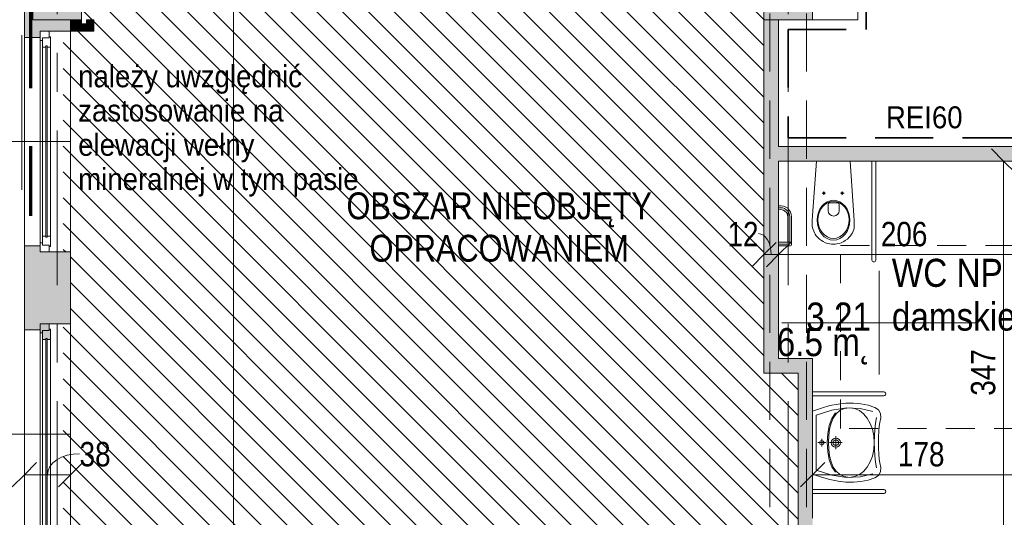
# Model space of a CAD drawing. Header units: centimetres. Extents: x -1737 to 22393, y -8842 to 3838.
# Tile 95 of 174: x -1243 to -435, y 1900 to 2308. Entities that reach past the tile are written whole.
import ezdxf

# ---------------------------------------------------------------- set-up
doc = ezdxf.new("R2010")
doc.units = ezdxf.units.CM
for name, pattern in [('Długa kreska', [142.875, 95.25, -47.625]), ('Hidden', [71.4375, 47.625, -23.8125]), ('Oś', [222.25, 127, -31.75, 31.75, -31.75]), ('Ponad', [39.688, 23.813, -15.875]), ('Ukryte', [71.438, 47.625, -23.813])]:
    doc.linetypes.add(name, pattern=pattern)
for name, color, linetype, lineweight in [('A-ANNO-DIMS', 211, 'Continuous', 13), ('A-ANNO-DIMS-100', 211, 'Continuous', 13), ('A-AREA-IDEN', 2, 'Continuous', 13), ('A-DETL', 90, 'Continuous', 9), ('A-DETL-GENF', 92, 'Continuous', 9), ('A-DETL-HDLN', 90, 'Ukryte', 9), ('A-FLOR-OVHD', 1, 'Ponad', 9), ('A-GLAZ', 151, 'Continuous', 13), ('A-GLAZ-IDEN', 152, 'Continuous', 13), ('A-WALL', 113, 'Continuous', 13), ('A-WALL-PATT', 111, 'Continuous', 13), ('G-ANNO-TEXT', 231, 'Continuous', 13), ('P-SANR-FIXT', 6, 'Continuous', 9), ('S-COLS', 52, 'Continuous', 13), ('S-GRID', 1, 'Continuous', 13)]:
    doc.layers.add(name, color=color, linetype=linetype, lineweight=lineweight)
doc.styles.add('Arial', font='arial.ttf', dxfattribs={"width": 0.9, "height": 18})
doc.styles.add('Arial Narrow_2', font='ARIALN.TTF', dxfattribs={"height": 20})
doc.styles.add('Arial Narrow_6', font='ARIALN.TTF', dxfattribs={"height": 22})
doc.styles.add('Arial_11', font='arial.ttf', dxfattribs={"height": 0.2})
doc.styles.add('Arial_7', font='arial.ttf', dxfattribs={"width": 0.85, "height": 23})
doc.dimstyles.new('Diagonal_1_100__0__wewnętrzne', dxfattribs={"dimscale": 30.48, "dimtxt": 20.468619, "dimasz": 0.656168, "dimexe": 0.164042, "dimexo": 0.0625, "dimgap": 0.032808, "dimtad": 1, "dimdec": 0, "dimdsep": 46, "dimtxsty": 'Arial Narrow_2', "dimblk1": 'OBLIQUE', "dimblk2": 'OBLIQUE', "dimsah": 1, "dimcen": 0.09, "dimazin": 0, "dimtfac": 1, "dimtdec": 4, "dimtix": 1, "dimtmove": 0, "dimatfit": 3, "dimfxl": 0, "dimtvp": 1, "dimtolj": 1, "dimtzin": 0, "dimarcsym": 0})
doc.dimstyles.new('Diagonal_1_100__0__wewnętrzne_1', dxfattribs={"dimscale": 30.48, "dimtxt": 20.468619, "dimasz": 0.656168, "dimexe": 0.164042, "dimexo": 0.0625, "dimgap": 0.032808, "dimtad": 1, "dimdec": 0, "dimdsep": 46, "dimtxsty": 'Arial Narrow_2', "dimblk1": 'OBLIQUE', "dimblk2": 'OBLIQUE', "dimsah": 1, "dimcen": 0.09, "dimazin": 0, "dimtfac": 1, "dimtdec": 4, "dimtix": 1, "dimtmove": 1, "dimatfit": 3, "dimfxl": 0, "dimtvp": 1, "dimtolj": 1, "dimtzin": 0, "dimarcsym": 0})

# ---------------------------------------------------------------- blocks, each defined once
blk = doc.blocks.new('Pawilon A_rvt-1-3_piętro I __3_90 m_ - stan projektowany')
at = {"layer": 'S-GRID', "linetype": 'Oś'}
blk.add_line((-1241.62, 2168.65), (-1241.62, 3739.04), dxfattribs=at)
blk = doc.blocks.new('M_Concrete-Square-Column - 400 x 400mm-1512407-3_piętro I __3_90 m_ - stan projektowany')
at = {"layer": 'S-COLS', "lineweight": 9}
blk.add_hatch(color=253, dxfattribs=at).paths.add_polyline_path([(20, -20), (20, 20), (-20, 20), (-20, -20), (11, -20)], flags=0)
for p, q in [((20, 20), (-20, 20)), ((-20, 20), (-20, -20)), ((20, -20), (20, 20)), ((-20, -20), (20, -20))]:
    blk.add_line(p, q, dxfattribs=at)
blk = doc.blocks.new('Okno - automatyczna etykieta - 181x181 _nietypowy podział_-2208597-3_piętro I __3_90 m_ - stan projektowany')
at = {"layer": 'A-GLAZ', "lineweight": 9}
h = blk.add_hatch(color=253, dxfattribs=at)
h.paths.add_polyline_path([(-90.5, -1.5), (-85, -1.5), (-85, 4), (-83, 4), (-83, 6), (-90.5, 6), (-90.5, 0.77)], flags=0)
h.paths.add_polyline_path([(83, 6), (83, 4), (85, 4), (85, -1.5), (90.5, -1.5), (90.5, 6), (85, 6)], flags=0)
h = blk.add_hatch(color=253, dxfattribs=at)
h.paths.add_polyline_path([(-86, -1.77), (-86, -2.5), (-77.5, -2.5), (-77.5, 0.25), (-78.5, 0.25), (-78.5, 1.25), (-77.5, 1.25), (-77.5, 4), (-85, 4), (-85, -1.5), (-86, -1.5)], flags=0)
h.paths.add_polyline_path([(77.5, 0.25), (77.5, -2.5), (86, -2.5), (86, -1.5), (85, -1.5), (85, 4), (77.5, 4), (77.5, 1.25), (78.5, 1.25), (78.5, 0.25)], flags=0)
blk.add_hatch(color=253, dxfattribs=at).paths.add_polyline_path([(-78.5, 1.25), (-78.5, 0.25), (78.5, 0.25), (78.5, 1.25), (-52.06, 1.25)], flags=0)
for p, q in [((-83, 6), (-90.5, 6)), ((-90.5, 6), (-90.5, -1.5)), ((-90.5, 6), (90.5, 6)), ((-77.5, 4), (-85, 4)), ((-85, 4), (-85, -1.5)), ((-85, -1.5), (-85, 4)), ((-85, 4), (-83, 4)), ((-83, 4), (-83, 6)), ((83, 6), (-83, 6)), ((78.5, 1.25), (-78.5, 1.25)), ((-78.5, 1.25), (-78.5, 0.25)), ((-78.5, 0.25), (-78.5, 1.25)), ((-78.5, 1.25), (-77.5, 1.25)), ((-78.5, 0.25), (78.5, 0.25)), ((-77.5, 0.25), (-78.5, 0.25)), ((-77.5, 1.25), (-77.5, 4)), ((77.5, 4), (-77.5, 4)), ((-77.5, -2.5), (-77.5, 0.25)), ((85, 4), (77.5, 4)), ((77.5, 4), (77.5, 1.25)), ((77.5, 1.25), (78.5, 1.25)), ((77.5, 0.25), (77.5, -2.5)), ((78.5, 0.25), (77.5, 0.25)), ((78.5, 0.25), (78.5, 1.25)), ((78.5, 1.25), (78.5, 0.25)), ((90.5, 6), (83, 6)), ((83, 6), (83, 4)), ((83, 4), (85, 4)), ((85, -1.5), (85, 4)), ((85, 4), (85, -1.5)), ((90.5, -1.5), (90.5, 6)), ((-90.5, -1.5), (-85, -1.5)), ((-85, -1.5), (-86, -1.5)), ((-86, -1.5), (-86, -2.5)), ((-86, -2.5), (-77.5, -2.5)), ((77.5, -2.5), (-77.5, -2.5)), ((77.5, -2.5), (86, -2.5)), ((86, -1.5), (85, -1.5)), ((85, -1.5), (90.5, -1.5)), ((86, -2.5), (86, -1.5))]:
    blk.add_line(p, q, dxfattribs=at)
blk = doc.blocks.new('Okno - automatyczna etykieta - 181x181 PPOŻ-2606967-3_piętro I __3_90 m_ - stan projektowany')
at = {"layer": 'A-GLAZ'}
for p, q in [((-83, 6), (-90.5, 6)), ((-90.5, 6), (-90.5, -1.5)), ((-90.5, 6), (90.5, 6)), ((-77.5, 4), (-85, 4)), ((-85, 4), (-85, -1.5)), ((-85, -1.5), (-85, 4)), ((-85, 4), (-83, 4)), ((-83, 4), (-83, 6)), ((83, 6), (-83, 6)), ((78.5, 1.25), (-78.5, 1.25)), ((-78.5, 1.25), (-78.5, 0.25)), ((-78.5, 0.25), (-78.5, 1.25)), ((-78.5, 1.25), (-77.5, 1.25)), ((-78.5, 0.25), (78.5, 0.25)), ((-77.5, 0.25), (-78.5, 0.25)), ((-77.5, 1.25), (-77.5, 4)), ((77.5, 4), (-77.5, 4)), ((-77.5, -2.5), (-77.5, 0.25)), ((85, 4), (77.5, 4)), ((77.5, 4), (77.5, 1.25)), ((77.5, 1.25), (78.5, 1.25)), ((77.5, 0.25), (77.5, -2.5)), ((78.5, 0.25), (77.5, 0.25)), ((78.5, 0.25), (78.5, 1.25)), ((78.5, 1.25), (78.5, 0.25)), ((90.5, 6), (83, 6)), ((83, 6), (83, 4)), ((83, 4), (85, 4)), ((85, -1.5), (85, 4)), ((85, 4), (85, -1.5)), ((90.5, -1.5), (90.5, 6)), ((-90.5, -1.5), (-85, -1.5)), ((-85, -1.5), (-86, -1.5)), ((-86, -1.5), (-86, -2.5)), ((-86, -2.5), (-77.5, -2.5)), ((77.5, -2.5), (-77.5, -2.5)), ((77.5, -2.5), (86, -2.5)), ((86, -1.5), (85, -1.5)), ((85, -1.5), (90.5, -1.5)), ((86, -2.5), (86, -1.5))]:
    blk.add_line(p, q, dxfattribs=at)
blk = doc.blocks.new('miska ustępowa dla N_35_5x54 wisząca koło narożna - Type 1-2238845-3_piętro I __3_90 m_ - stan projektowany')
at = {"layer": 'P-SANR-FIXT'}
for p, q in [((-1.4, -6), (-4.56, -50.56)), ((29.22, -50.56), (26.4, -6)), ((44.09, -87.2), (44.09, -6)), ((47.21, -87.2), (47.21, -6)), ((3.32, -32.31), (6.14, -32.31)), ((4.69, -30.9), (4.69, -33.7)), ((18.43, -32.31), (21.25, -32.31)), ((19.8, -30.9), (19.8, -33.7)), ((16.4, -40.33), (9.09, -40.33)), ((8.17, -41.6), (8.17, -46.72)), ((17.32, -46.72), (17.32, -41.6)), ((-24.94, -51.63), (-24.94, -72.5)), ((-23.38, -51.63), (-23.38, -74.06)), ((-21.82, -51.63), (-21.82, -74.06)), ((-4.56, -50.56), (-4.88, -54.89)), ((-4.88, -54.89), (-4.82, -59.32)), ((29.58, -54.89), (29.22, -50.56)), ((29.53, -59.32), (29.58, -54.89)), ((-4.82, -59.32), (-4.57, -60.68)), ((-4.57, -60.68), (-4.19, -62.09)), ((-4.19, -62.09), (-3.69, -63.46)), ((-3.69, -63.46), (-3.07, -64.78)), ((28.07, -64.78), (28.69, -63.46)), ((28.69, -63.46), (29.19, -62.09)), ((29.19, -62.09), (29.57, -60.68)), ((29.57, -60.68), (29.53, -59.32)), ((-32.54, -72.5), (-23.38, -72.5)), ((-3.07, -64.78), (-2.34, -66.05)), ((-2.34, -66.05), (-1.51, -67.26)), ((-1.51, -67.26), (-0.58, -68.39)), ((-0.58, -68.39), (1.02, -69.96)), ((1.02, -69.96), (2.75, -71.27)), ((2.75, -71.27), (4.01, -72.03)), ((4.01, -72.03), (6.13, -73.05)), ((18.87, -73.05), (20.99, -72.03)), ((20.99, -72.03), (22.25, -71.27)), ((22.25, -71.27), (23.98, -69.96)), ((23.98, -69.96), (25.58, -68.39)), ((25.58, -68.39), (26.51, -67.26)), ((26.51, -67.26), (27.34, -66.05)), ((27.34, -66.05), (28.07, -64.78)), ((-23.38, -74.06), (-32.54, -74.06)), ((-23.38, -75.62), (-32.54, -75.62)), ((6.13, -73.05), (7.56, -73.51)), ((7.56, -73.51), (9.56, -73.98)), ((9.56, -73.98), (11.02, -74.17)), ((11.02, -74.17), (12.5, -74.25)), ((12.5, -74.25), (13.98, -74.17)), ((13.98, -74.17), (15.44, -73.98)), ((15.44, -73.98), (17.44, -73.51)), ((17.44, -73.51), (18.87, -73.05))]:
    blk.add_line(p, q, dxfattribs=at)
for centre in [(4.69, -32.31), (19.8, -32.31)]:
    blk.add_circle(centre, 0.825, dxfattribs=at)
for centre, radius, start, end in [((9.34, -41.48), 1.17, 102.23395, 185.88986), ((16.15, -41.48), 1.17, 354.11014, 77.76605), ((-30.79, -51.63), 8.97, 0, 99.99957), ((-30.79, -51.63), 7.41, 0, 102.13274), ((-30.79, -51.63), 5.85, 0, 105.43824), ((12.74, -46.5), 4.58, 182.80221, 357.19779), ((-23.38, -74.06), 1.56, 0, 90), ((-23.38, -74.06), 1.56, 270, 0), ((45.65, -87.2), 1.56, 180, 360)]:
    blk.add_arc(centre, radius, start, end, dxfattribs=at)
for centre, major_axis, ratio in [((12.55, -54.51), (0, 16.33), 0.823529), ((12.55, -54.26), (0, 15.16), 0.845174)]:
    blk.add_ellipse(centre, major_axis=major_axis, ratio=ratio, dxfattribs=at)
blk = doc.blocks.new('umywalka dla N_65x56 koło - Type 1-1264895-3_piętro I __3_90 m_ - stan projektowany')
at = {"layer": 'P-SANR-FIXT'}
for p, q in [((-29.1, 64.4), (-29.1, 6)), ((-25.9, 64.4), (-25.9, 6)), ((-16.38, 57.12), (-18.22, 51.51)), ((-14.43, 59.97), (-16.38, 57.12)), ((-11.49, 61.58), (-14.43, 59.97)), ((-7.9, 62.01), (-11.49, 61.58)), ((-8.14, 58.51), (-3.44, 57.63)), ((-3.96, 61.28), (-7.9, 62.01)), ((-1.14, 60.72), (-3.96, 61.28)), ((-3.44, 57.63), (1.64, 57.08)), ((3.08, 60.29), (-1.14, 60.72)), ((1.64, 57.08), (6.99, 56.74)), ((7.9, 60.04), (3.08, 60.29)), ((6.99, 56.74), (12.48, 56.52)), ((12.5, 60.01), (7.9, 60.04)), ((12.48, 56.52), (17.98, 56.74)), ((17.1, 60.04), (12.5, 60.01)), ((21.92, 60.29), (17.1, 60.04)), ((17.98, 56.74), (23.33, 57.08)), ((26.14, 60.72), (21.92, 60.29)), ((23.33, 57.08), (28.41, 57.63)), ((28.96, 61.28), (26.14, 60.72)), ((28.41, 57.63), (33.11, 58.51)), ((32.9, 62.01), (28.96, 61.28)), ((36.49, 61.58), (32.9, 62.01)), ((39.43, 59.97), (36.49, 61.58)), ((41.38, 57.12), (39.43, 59.97)), ((43.22, 51.51), (41.38, 57.12)), ((50.9, 64.4), (50.9, 6)), ((54.1, 6), (54.1, 64.4)), ((-18.22, 51.51), (-19.42, 45.69)), ((-13.17, 55.28), (-15.64, 44.98)), ((-7.59, 50.79), (-11.11, 47.81)), ((-3.33, 53.22), (-7.59, 50.79)), ((1.52, 55.04), (-3.33, 53.22)), ((6.84, 56.17), (1.52, 55.04)), ((12.52, 56.56), (6.84, 56.17)), ((18.18, 56.17), (12.52, 56.56)), ((23.49, 55.04), (18.18, 56.17)), ((28.31, 53.22), (23.49, 55.04)), ((32.54, 50.79), (28.31, 53.22)), ((36.03, 47.81), (32.54, 50.79)), ((40.64, 44.98), (38.17, 55.28)), ((44.42, 45.69), (43.22, 51.51)), ((-19.42, 45.69), (-19.97, 39.64)), ((-15.49, 40.42), (-16.08, 36.14)), ((-15.64, 44.98), (-15.95, 33.74)), ((-13.79, 44.33), (-15.49, 40.42)), ((-11.11, 47.81), (-13.79, 44.33)), ((38.68, 44.33), (36.03, 47.81)), ((40.36, 40.42), (38.68, 44.33)), ((40.95, 36.14), (40.36, 40.42)), ((40.95, 33.74), (40.64, 44.98)), ((44.97, 39.64), (44.42, 45.69)), ((-19.97, 39.64), (-19.89, 33.38)), ((-19.89, 33.38), (-19.18, 26.89)), ((-16.08, 36.14), (-15.49, 31.83)), ((-15.95, 33.74), (-14.09, 21.65)), ((39.09, 21.65), (40.95, 33.74)), ((40.36, 31.83), (40.95, 36.14)), ((44.18, 26.89), (44.89, 33.38)), ((44.89, 33.38), (44.97, 39.64)), ((-19.18, 26.89), (-17.85, 20.17)), ((-15.49, 31.83), (-13.8, 28.22)), ((-13.8, 28.22), (-11.14, 25.26)), ((-7.38, 21.71), (-11.89, 24.74)), ((-11.14, 25.26), (-7.63, 22.92)), ((7.16, 25.01), (17.84, 25.01)), ((8.75, 25.01), (9.04, 26.47)), ((9.04, 23.56), (8.75, 25.01)), ((9.04, 26.47), (9.85, 27.66)), ((9.85, 27.66), (11.04, 28.47)), ((10.2, 25.01), (10.38, 25.91)), ((10.38, 24.12), (10.2, 25.01)), ((10.38, 25.91), (10.87, 26.64)), ((10.87, 26.64), (11.61, 27.13)), ((11.04, 28.47), (12.5, 28.76)), ((11.61, 27.13), (12.5, 27.31)), ((12.5, 30.26), (12.5, 19.76)), ((12.5, 28.76), (13.96, 28.47)), ((12.5, 27.31), (13.39, 27.13)), ((13.39, 27.13), (14.13, 26.64)), ((13.96, 28.47), (15.15, 27.66)), ((14.13, 26.64), (14.62, 25.91)), ((14.62, 25.91), (14.8, 25.01)), ((14.8, 25.01), (14.62, 24.12)), ((15.15, 27.66), (15.96, 26.47)), ((15.96, 26.47), (16.25, 25.01)), ((16.25, 25.01), (15.96, 23.56)), ((36.76, 24.74), (32.25, 21.71)), ((32.5, 22.92), (36.01, 25.26)), ((36.01, 25.26), (38.67, 28.22)), ((38.67, 28.22), (40.36, 31.83)), ((42.85, 20.17), (44.18, 26.89)), ((-17.85, 20.17), (-15.89, 13.2)), ((-14.09, 21.65), (-10.01, 8.8)), ((-7.63, 22.92), (-3.39, 21.17)), ((-1.64, 19.63), (-7.38, 21.71)), ((-3.39, 21.17), (1.45, 19.96)), ((5.06, 18.42), (-1.64, 19.63)), ((1.45, 19.96), (6.76, 19.26)), ((12.43, 18.04), (5.06, 18.42)), ((6.76, 19.26), (12.43, 19.04)), ((9.85, 22.36), (9.04, 23.56)), ((11.04, 21.56), (9.85, 22.36)), ((10.87, 23.39), (10.38, 24.12)), ((11.61, 22.89), (10.87, 23.39)), ((12.5, 21.26), (11.04, 21.56)), ((12.5, 22.71), (11.61, 22.89)), ((12.43, 19.04), (18.1, 19.26)), ((19.81, 18.42), (12.43, 18.04)), ((13.39, 22.89), (12.5, 22.71)), ((13.96, 21.56), (12.5, 21.26)), ((12.5, 16.73), (12.5, 10.22)), ((14.13, 23.39), (13.39, 22.89)), ((15.15, 22.36), (13.96, 21.56)), ((14.62, 24.12), (14.13, 23.39)), ((15.96, 23.56), (15.15, 22.36)), ((18.1, 19.26), (23.42, 19.96)), ((26.51, 19.63), (19.81, 18.42)), ((23.42, 19.96), (28.26, 21.17)), ((32.25, 21.71), (26.51, 19.63)), ((28.26, 21.17), (32.5, 22.92)), ((35.01, 8.8), (39.09, 21.65)), ((40.89, 13.2), (42.85, 20.17)), ((-15.89, 13.2), (-13.31, 6)), ((-10.01, 8.8), (12.5, 8.8)), ((15.75, 13.48), (9.25, 13.48)), ((10.75, 13.48), (10.89, 14.16)), ((10.89, 12.8), (10.75, 13.48)), ((10.89, 14.16), (11.26, 14.71)), ((11.26, 12.24), (10.89, 12.8)), ((11.26, 14.71), (11.82, 15.09)), ((11.82, 11.86), (11.26, 12.24)), ((11.82, 15.09), (12.5, 15.23)), ((12.5, 11.72), (11.82, 11.86)), ((12.5, 15.23), (13.18, 15.09)), ((13.18, 11.86), (12.5, 11.72)), ((12.5, 8.8), (35.01, 8.8)), ((13.18, 15.09), (13.74, 14.71)), ((13.74, 12.24), (13.18, 11.86)), ((13.74, 14.71), (14.11, 14.16)), ((14.11, 12.8), (13.74, 12.24)), ((14.11, 14.16), (14.25, 13.48)), ((14.25, 13.48), (14.11, 12.8)), ((38.31, 6), (40.89, 13.2))]:
    blk.add_line(p, q, dxfattribs=at)
for centre in [(-27.5, 64.4), (52.5, 64.4)]:
    blk.add_arc(centre, 1.6, 360, 180, dxfattribs=at)
blk = doc.blocks.new('DIMBLOCK136-3_piętro I __3_90 m_ - stan projektowany')
at = {"layer": 'A-ANNO-DIMS-100', "transparency": 16777216}
for p, q in [((-1239.62, 1935.05), (-1229.62, 1945.05)), ((-1239.62, 1940.05), (-1239.62, 1930.05)), ((-1239.62, 1935.05), (-1239.62, 1940.05)), ((-1201.62, 1935.05), (-1191.62, 1945.05)), ((-1201.62, 1940.05), (-1201.62, 1930.05)), ((-1201.62, 1935.05), (-1201.62, 1940.05)), ((-1239.62, 1935.05), (-1249.62, 1925.05)), ((-1239.62, 1935.05), (-1201.62, 1935.05)), ((-1201.62, 1935.05), (-1211.62, 1925.05))]:
    blk.add_line(p, q, dxfattribs=at)
blk.add_ellipse((-1194.3, 1935.05), major_axis=(-26.33, 0), ratio=0.655053, start_param=4.712389, end_param=6.283185, dxfattribs=at)
at = {"layer": 'A-ANNO-DIMS-100', "color": 0, "transparency": 16777216, "insert": (-1194.3, 1961.89), "char_height": 20, "width": 30.4105, "attachment_point": 1, "line_spacing_factor": 0.974696, "style": 'Arial Narrow_2'}
blk.add_mtext('38', dxfattribs=at)
blk = doc.blocks.new('_Oblique')
at = {"color": 0, "linetype": 'ByBlock', "lineweight": -2}
blk.add_line((-0.5, -0.5), (0.5, 0.5), dxfattribs=at)
blk = doc.blocks.new('DIMBLOCK170-3_piętro I __3_90 m_ - stan projektowany')
at = {"layer": 'A-ANNO-DIMS-100', "transparency": 16777216}
for p, q in [((-1067.89, 2822.33), (-1077.89, 2832.33)), ((-1072.89, 2822.33), (-1062.89, 2822.33)), ((-1067.89, 2822.33), (-1072.89, 2822.33)), ((-1067.89, 1858.33), (-1067.89, 2822.33)), ((-1067.89, 2822.33), (-1057.89, 2812.33)), ((-1067.89, 1858.33), (-1077.89, 1868.33)), ((-1072.89, 1858.33), (-1062.89, 1858.33)), ((-1067.89, 1858.33), (-1072.89, 1858.33)), ((-1067.89, 1858.33), (-1057.89, 1848.33))]:
    blk.add_line(p, q, dxfattribs=at)
at = {"layer": 'A-ANNO-DIMS-100', "color": 0, "transparency": 16777216, "insert": (-1094.74, 2321.32), "char_height": 20, "width": 45.6158, "attachment_point": 1, "rotation": 90, "line_spacing_factor": 0.974696, "style": 'Arial Narrow_2'}
blk.add_mtext('964', dxfattribs=at)
blk = doc.blocks.new('DIMBLOCK184-3_piętro I __3_90 m_ - stan projektowany')
at = {"layer": 'A-ANNO-DIMS-100', "transparency": 16777216}
for p, q in [((-620.62, 2115.6), (-610.62, 2125.6)), ((-414.62, 2115.6), (-404.62, 2125.6)), ((-620.62, 2110.6), (-620.62, 2120.6)), ((-414.62, 2110.6), (-414.62, 2120.6)), ((-620.62, 2115.6), (-630.62, 2105.6)), ((-414.62, 2115.6), (-620.62, 2115.6)), ((-620.62, 2115.6), (-620.62, 2110.6)), ((-414.62, 2115.6), (-424.62, 2105.6)), ((-414.62, 2115.6), (-414.62, 2110.6))]:
    blk.add_line(p, q, dxfattribs=at)
at = {"layer": 'A-ANNO-DIMS-100', "color": 0, "transparency": 16777216, "insert": (-536.63, 2142.45), "char_height": 20, "width": 45.6158, "attachment_point": 1, "line_spacing_factor": 0.974696, "style": 'Arial Narrow_2'}
blk.add_mtext('206', dxfattribs=at)
blk = doc.blocks.new('DIMBLOCK185-3_piętro I __3_90 m_ - stan projektowany')
at = {"layer": 'A-ANNO-DIMS-100', "transparency": 16777216}
for p, q in [((-632.62, 2115.6), (-622.62, 2125.6)), ((-620.62, 2115.6), (-610.62, 2125.6)), ((-632.62, 2110.6), (-632.62, 2120.6)), ((-620.62, 2110.6), (-620.62, 2120.6)), ((-632.62, 2115.6), (-642.62, 2105.6)), ((-620.62, 2115.6), (-632.62, 2115.6)), ((-632.62, 2115.6), (-632.62, 2110.6)), ((-620.62, 2115.6), (-630.62, 2105.6)), ((-620.62, 2115.6), (-620.62, 2110.6))]:
    blk.add_line(p, q, dxfattribs=at)
blk.add_ellipse((-637.16, 2115.6), major_axis=(0, 17.24), ratio=0.61075, start_param=4.712389, end_param=6.283185, dxfattribs=at)
at = {"layer": 'A-ANNO-DIMS-100', "color": 0, "transparency": 16777216, "insert": (-662.5, 2142.45), "char_height": 20, "width": 30.4105, "attachment_point": 1, "line_spacing_factor": 0.974696, "style": 'Arial Narrow_2'}
blk.add_mtext('12', dxfattribs=at)
blk = doc.blocks.new('DIMBLOCK189-3_piętro I __3_90 m_ - stan projektowany')
at = {"layer": 'A-ANNO-DIMS-100', "transparency": 16777216}
for p, q in [((-592.62, 1935.05), (-582.62, 1945.05)), ((-592.62, 1930.05), (-592.62, 1940.05)), ((-414.62, 1935.05), (-404.62, 1945.05)), ((-414.62, 1930.05), (-414.62, 1940.05)), ((-592.62, 1935.05), (-602.62, 1925.05)), ((-414.62, 1935.05), (-592.62, 1935.05)), ((-592.62, 1935.05), (-592.62, 1930.05)), ((-414.62, 1935.05), (-424.62, 1925.05)), ((-414.62, 1935.05), (-414.62, 1930.05))]:
    blk.add_line(p, q, dxfattribs=at)
at = {"layer": 'A-ANNO-DIMS-100', "color": 0, "transparency": 16777216, "insert": (-522.63, 1961.89), "char_height": 20, "width": 45.6158, "attachment_point": 1, "line_spacing_factor": 0.974696, "style": 'Arial Narrow_2'}
blk.add_mtext('178', dxfattribs=at)
blk = doc.blocks.new('METKA_POMIESZCZENIA2 - Rozbudowana krótka - bez ramki-2403173-3_piętro I __3_90 m_ - stan projektowany')
at = {"layer": 'A-AREA-IDEN'}
for p, q in [((0, 0.425), (0, 0)), ((0.0976, 0), (-0.8, 0)), ((-0.8, 0), (0.8, 0)), ((0, 0), (0, -0.425))]:
    blk.add_line(p, q, dxfattribs=at)
blk = doc.blocks.new('DIMBLOCK248-3_piętro I __3_90 m_ - stan projektowany')
at = {"layer": 'A-ANNO-DIMS-100', "transparency": 16777216}
for p, q in [((-435.89, 2192.33), (-445.89, 2202.33)), ((-440.89, 2192.33), (-430.89, 2192.33)), ((-435.89, 2192.33), (-440.89, 2192.33)), ((-435.89, 1845.33), (-435.89, 2192.33)), ((-435.89, 2192.33), (-425.89, 2182.33)), ((-435.89, 1845.33), (-445.89, 1855.33)), ((-440.89, 1845.33), (-430.89, 1845.33)), ((-435.89, 1845.33), (-440.89, 1845.33)), ((-435.89, 1845.33), (-425.89, 1835.33))]:
    blk.add_line(p, q, dxfattribs=at)
at = {"layer": 'A-ANNO-DIMS-100', "color": 0, "transparency": 16777216, "insert": (-462.73, 1999.82), "char_height": 20, "width": 45.6158, "attachment_point": 1, "rotation": 90, "line_spacing_factor": 0.974696, "style": 'Arial Narrow_2'}
blk.add_mtext('347', dxfattribs=at)
blk = doc.blocks.new('Okno_LD_typ 100 - metka _ wys_parapetu-2491833-3_piętro I __3_90 m_ - stan projektowany')
at = {"layer": 'A-GLAZ-IDEN'}
blk.add_line((0, 1.8925), (0, -0.3919), dxfattribs=at)
blk.add_circle((0, -0.0919), 0.3, dxfattribs=at)
at = {"layer": 'A-GLAZ-IDEN', "insert": (0.4711, 0.6634), "char_height": 0.2, "width": 0.48783, "attachment_point": 3, "rotation": 90, "line_spacing_factor": 0.936439, "style": 'Arial_11', "bg_fill": 3, "box_fill_scale": 1.25, "bg_fill_color": 256, "bg_fill_true_color": 13158600, "bg_fill_transparency": 0}
blk.add_mtext('\\pt1.27,2.54,3.81,5.08,6.35,7.62,8.89,10.16,11.43,12.7,13.97,15.24,16.51,17.78,19.05,20.32,21.59,22.86,24.13,25.4,26.67,27.94,29.21,30.48,31.75,33.02,34.29,35.56,36.83,38.1,39.37,40.64;hp= ', dxfattribs=at)

msp = doc.modelspace()

# ---------------------------------------------------------------- hatches: boundary and pattern name
at = {"layer": 'A-DETL-GENF'}
h = msp.add_hatch(dxfattribs=at)
h.set_pattern_fill('FP_1', color=8, style=0, pattern_type=2)
h.set_pattern_definition([(315, (0, 0), (10.6066, 10.6066), [])])
h.paths.add_polyline_path([(-761.21, 1858.33), (-632.62, 1858.33), (-632.62, 1868.33), (-604.62, 1868.33), (-604.62, 2018.33), (-632.62, 2018.33), (-632.62, 2530.33), (-824.62, 2530.33), (-824.62, 2822.33), (-1192.62, 2822.33), (-1192.62, 2788.33), (-1207.62, 2788.33), (-1207.62, 2348.33), (-1192.62, 2348.33), (-1192.62, 2304.83), (-1188.62, 2304.83), (-1188.62, 2308.33), (-1182.62, 2308.33), (-1182.62, 2298.83), (-1207.62, 2298.83), (-1207.62, 2117.83), (-1201.62, 2117.83), (-1201.62, 2058.83), (-1207.62, 2058.83), (-1207.62, 1877.83), (-1192.62, 1877.83), (-1192.62, 1858.33), (-763.95, 1858.33)], flags=0)
at = {"layer": 'A-WALL-PATT'}
h = msp.add_hatch(color=9, dxfattribs=at)
h.paths.add_polyline_path([(-632.62, 2018.33), (-620.62, 2018.33), (-620.62, 2308.33), (-632.62, 2308.33), (-632.62, 2157.77)], flags=0)
h.paths.add_polyline_path([(-620.62, 2348.33), (-620.62, 2603.33), (-632.62, 2603.33), (-632.62, 2348.33), (-625.92, 2348.33)], flags=0)
h = msp.add_hatch(color=9, dxfattribs=at)
h.paths.add_polyline_path([(-1239.62, 1833.33), (-1232.62, 1833.33), (-1232.62, 1868.33), (-1201.62, 1868.33), (-1201.62, 1877.83), (-1226.62, 1877.83), (-1226.62, 1882.83), (-1239.62, 1882.83), (-1239.62, 1877.83)], flags=0)
h.paths.add_polyline_path([(-1239.62, 2053.83), (-1226.62, 2053.83), (-1226.62, 2058.83), (-1201.62, 2058.83), (-1201.62, 2117.83), (-1226.62, 2117.83), (-1226.62, 2122.83), (-1239.62, 2122.83), (-1239.62, 2058.83)], flags=0)
h.paths.add_polyline_path([(-1229.79, 2293.83), (-1226.62, 2293.83), (-1226.62, 2298.83), (-1201.62, 2298.83), (-1201.62, 2308.33), (-1232.62, 2308.33), (-1232.62, 2338.33), (-1239.62, 2338.33), (-1239.62, 2293.83), (-1232.62, 2293.83)], flags=0)
for points in [[(-1192.62, 2298.83), (-1192.62, 2308.33), (-1201.62, 2308.33), (-1201.62, 2298.83)], [(-1188.62, 2298.83), (-1188.62, 2304.83), (-1192.62, 2304.83), (-1192.62, 2298.83)], [(-1182.62, 2298.83), (-1182.62, 2308.33), (-1188.62, 2308.33), (-1188.62, 2298.83)], [(-414.62, 2192.33), (-402.62, 2192.33), (-402.62, 2204.33), (-620.62, 2204.33), (-620.62, 2192.33), (-544.17, 2192.33)], [(-620.62, 2018.33), (-592.62, 2018.33), (-592.62, 2030.33), (-620.62, 2030.33)], [(-601.19, 1868.33), (-592.62, 1868.33), (-592.62, 2018.33), (-604.62, 2018.33), (-604.62, 1868.33), (-601.7, 1868.33)]]:
    msp.add_hatch(color=9, dxfattribs=at).paths.add_polyline_path(points, flags=0)

# ---------------------------------------------------------------- linework, layer by layer
at = {"layer": 'A-DETL', "linetype": 'Hidden', "lineweight": 35}
for p, q in [((-548.62, 2300.33), (-548.62, 2403.33)), ((-612.62, 2300.33), (-548.62, 2300.33)), ((-612.62, 2300.33), (-612.62, 2211.46)), ((-612.62, 2211.46), (-394.62, 2211.46))]:
    msp.add_line(p, q, dxfattribs=at)
at = {"layer": 'A-DETL', "linetype": 'Długa kreska', "lineweight": 70}
msp.add_line((-1234.62, 2347.33), (-1234.62, 2147.33), dxfattribs=at)
at = {"layer": 'A-DETL-HDLN'}
for p, q in [((-627.62, 408.33), (-627.62, 2788.33)), ((-627.62, 408.33), (-627.62, 2788.33)), ((-597.62, 408.33), (-597.62, 2788.33)), ((-597.62, 408.33), (-597.62, 2788.33))]:
    msp.add_line(p, q, dxfattribs=at)
at = {"layer": 'A-FLOR-OVHD'}
for p, q in [((-569.79, 1973.01), (-569.79, 2123.01)), ((-569.79, 2123.01), (-419.79, 2123.01)), ((-419.79, 1973.01), (-569.79, 1973.01))]:
    msp.add_line(p, q, dxfattribs=at)
at = {"layer": 'A-WALL', "lineweight": 9}
for p, q in [((-555.62, 2308.33), (-555.62, 2396.33)), ((-1239.62, 381.33), (-1239.62, 2338.33)), ((-1201.62, 2308.33), (-1201.62, 1868.33)), ((-1192.62, 2308.33), (-1192.62, 2298.83)), ((-1188.62, 2304.83), (-1192.62, 2304.83)), ((-1188.62, 2308.33), (-1188.62, 2304.83)), ((-1182.62, 2308.33), (-1188.62, 2308.33)), ((-1182.62, 2298.83), (-1182.62, 2308.33)), ((-632.62, 2308.33), (-632.62, 2018.33)), ((-620.62, 2204.33), (-620.62, 2308.33)), ((-592.62, 2308.33), (-555.62, 2308.33)), ((-1219.12, 2298.83), (-1182.62, 2298.83)), ((-1239.62, 2293.83), (-1226.62, 2293.83)), ((-402.62, 2204.33), (-620.62, 2204.33)), ((-620.62, 2030.33), (-620.62, 2192.33)), ((-620.62, 2192.33), (-414.62, 2192.33)), ((-1226.62, 2122.83), (-1239.62, 2122.83)), ((-1201.62, 2117.83), (-1219.12, 2117.83)), ((-1239.62, 2053.83), (-1226.62, 2053.83)), ((-1219.12, 2058.83), (-1201.62, 2058.83)), ((-592.62, 2030.33), (-620.62, 2030.33)), ((-592.62, 1899.33), (-592.62, 2030.33)), ((-632.62, 2018.33), (-604.62, 2018.33)), ((-604.62, 2018.33), (-604.62, 1868.33))]:
    msp.add_line(p, q, dxfattribs=at)
at = {"layer": 'S-GRID', "linetype": 'Oś'}
for p, q in [((-1212.62, 2884.27), (-1212.62, 27.13)), ((-612.62, 2884.27), (-612.62, 27.13))]:
    msp.add_line(p, q, dxfattribs=at)

# ---------------------------------------------------------------- block references
at = {"lineweight": 5}
msp.add_blockref('Pawilon A_rvt-1-3_piętro I __3_90 m_ - stan projektowany', (0, 0), dxfattribs=at)
at = {"layer": 'A-AREA-IDEN', "xscale": 99.99999999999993, "yscale": 99.99999999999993, "zscale": 99.99999999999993}
msp.add_blockref('METKA_POMIESZCZENIA2 - Rozbudowana krótka - bez ramki-2403173-3_piętro I __3_90 m_ - stan projektowany', (-538.03, 2059.71), dxfattribs=at)
at = {"layer": 'A-GLAZ', "rotation": 90.00000000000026}
msp.add_blockref('Okno - automatyczna etykieta - 181x181 PPOŻ-2606967-3_piętro I __3_90 m_ - stan projektowany', (-1220.62, 2208.33), dxfattribs=at)
at = {"layer": 'A-GLAZ', "lineweight": 9, "rotation": 90.00000000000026}
msp.add_blockref('Okno - automatyczna etykieta - 181x181 _nietypowy podział_-2208597-3_piętro I __3_90 m_ - stan projektowany', (-1220.62, 1968.33), dxfattribs=at)
at = {"layer": 'P-SANR-FIXT'}
msp.add_blockref('miska ustępowa dla N_35_5x54 wisząca koło narożna - Type 1-2238845-3_piętro I __3_90 m_ - stan projektowany', (-588.08, 2198.33), dxfattribs=at)
at = {"layer": 'P-SANR-FIXT', "rotation": 270.0000000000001}
msp.add_blockref('umywalka dla N_65x56 koło - Type 1-1264895-3_piętro I __3_90 m_ - stan projektowany', (-598.62, 1973.83), dxfattribs=at)
at = {"layer": 'S-COLS', "lineweight": 9}
for p in [(-1212.62, 2328.33), (-612.62, 2328.33)]:
    msp.add_blockref('M_Concrete-Square-Column - 400 x 400mm-1512407-3_piętro I __3_90 m_ - stan projektowany', p, dxfattribs=at)

# ---------------------------------------------------------------- texts
at = {"layer": 'A-AREA-IDEN', "char_height": 23, "line_spacing_factor": 0.936439, "style": 'Arial_7'}
for s, insert, width, attachment_point in [('\\pt84.99995,169.9999,255.00008,340.00003,424.99998,509.99993,595.00011,680.00006,765.00001,849.99996,934.99991,1020.00009,1105.00004,1189.99999,1274.99994,1359.99989,1445.00007,1530.00002,1614.99997,1699.99992,1785.0001,1870.00005,1955,2039.99995,2124.9999,2210.00008,2295.00003,2379.99998,2464.99993,2550.00011,2635.00006,2720.00001;WC NP +\\Pdamskie', (-527.6, 2052.93), 115.26, 7), ('\\pt84.99995,169.9999,255.00008,340.00003,424.99998,509.99993,595.00011,680.00006,765.00001,849.99996,934.99991,1020.00009,1105.00004,1189.99999,1274.99994,1359.99989,1445.00007,1530.00002,1614.99997,1699.99992,1785.0001,1870.00005,1955,2039.99995,2124.9999,2210.00008,2295.00003,2379.99998,2464.99993,2550.00011,2635.00006,2720.00001;3.21', (-544.69, 2052.93), 52.87, 9), ('\\pt84.99995,169.9999,255.00008,340.00003,424.99998,509.99993,595.00011,680.00006,765.00001,849.99996,934.99991,1020.00009,1105.00004,1189.99999,1274.99994,1359.99989,1445.00007,1530.00002,1614.99997,1699.99992,1785.0001,1870.00005,1955,2039.99995,2124.9999,2210.00008,2295.00003,2379.99998,2464.99993,2550.00011,2635.00006,2720.00001;6.5 m˛', (-544.69, 2055.32), 76.5, 3)]:
    msp.add_mtext(s, dxfattribs=dict(at, insert=insert, width=width, attachment_point=attachment_point))
at = {"layer": 'G-ANNO-TEXT', "color": 1, "char_height": 18, "attachment_point": 1, "line_spacing_factor": 0.936439, "style": 'Arial'}
for s, insert, width in [('\\pt114.3,228.6,342.9,457.2,571.5,685.8,800.1,914.4,1028.7,1143,1257.3,1371.6,1485.9,1600.2,1714.5,1828.8,1943.1,2057.4,2171.7,2286,2400.3,2514.6,2628.9,2743.2,2857.5,2971.8,3086.1,3200.4,3314.7,3429,3543.3,3657.6;należy uwzględnić zastosowanie na elewacji wełny mineralnej w tym pasie', (-1195.41, 2270.89), 232.74), ('\\pt114.3,228.6,342.9,457.2,571.5,685.8,800.1,914.4,1028.7,1143,1257.3,1371.6,1485.9,1600.2,1714.5,1828.8,1943.1,2057.4,2171.7,2286,2400.3,2514.6,2628.9,2743.2,2857.5,2971.8,3086.1,3200.4,3314.7,3429,3543.3,3657.6;REI60', (-532.43, 2237.24), 62.5392)]:
    msp.add_mtext(s, dxfattribs=dict(at, insert=insert, width=width))
at = {"layer": 'G-ANNO-TEXT', "color": 7, "insert": (-849.91, 2166.64), "char_height": 22, "width": 324.8, "attachment_point": 2, "line_spacing_factor": 0.949189, "style": 'Arial Narrow_6'}
msp.add_mtext('\\pt127.00006,253.9999,380.99996,508.00002,635.00008,761.99992,888.99998,1016.00004,1143.0001,1269.99994,1397,1524.00006,1650.9999,1777.99996,1905.00002,2032.00008,2158.99992,2285.99998,2413.00004,2540.0001,2666.99994,2794,2921.00006,3047.9999,3174.99996,3302.00002,3429.00008,3555.99992,3682.99998,3810.00004,3937.0001,4063.99994;OBSZAR NIEOBJĘTY OPRACOWANIEM', dxfattribs=at)

# ---------------------------------------------------------------- dimensions: what is measured, and where the dimension line sits
at = {"layer": 'A-ANNO-DIMS'}
for base, p1, p2, angle, override, picture, middle in [((-1067.89, 2822.33), (-1072.89, 1858.33), (-1072.89, 2822.33), 90, {"dimpost": '<>', "dimfxl": 964}, 'DIMBLOCK170-3_piętro I __3_90 m_ - stan projektowany', (-1079.1, 2340.33)), ((-435.89, 2192.33), (-440.89, 1845.33), (-440.89, 2192.33), 90, {"dimpost": '<>', "dimfxl": 347}, 'DIMBLOCK248-3_piętro I __3_90 m_ - stan projektowany', (-447.1, 2018.83)), ((-620.62, 2115.6), (-414.62, 2110.6), (-620.62, 2110.6), 0, {"dimpost": '<>', "dimfxl": 206}, 'DIMBLOCK184-3_piętro I __3_90 m_ - stan projektowany', (-517.62, 2126.82))]:
    dim = msp.add_linear_dim(base=base, p1=p1, p2=p2, angle=angle, dimstyle='Diagonal_1_100__0__wewnętrzne', override=override, dxfattribs=at)
    dim.commit()
    dim.dimension.update_dxf_attribs({"geometry": picture, "text_midpoint": middle})
for base, p1, p2, override, picture, middle in [((-632.62, 2115.6), (-620.62, 2110.6), (-632.62, 2110.6), {"dimpost": '<>', "dimfxl": 12}, 'DIMBLOCK185-3_piętro I __3_90 m_ - stan projektowany', (-647.29, 2129.12)), ((-1201.62, 1935.05), (-1239.62, 1940.05), (-1201.62, 1940.05), {"dimpost": '<>', "dimfxl": 38}, 'DIMBLOCK136-3_piętro I __3_90 m_ - stan projektowany', (-1179.09, 1948.56))]:
    dim = msp.add_linear_dim(base=base, p1=p1, p2=p2, angle=0, dimstyle='Diagonal_1_100__0__wewnętrzne_1', override=override, dxfattribs=at)
    dim.commit()
    dim.dimension.update_dxf_attribs({"geometry": picture, "text_midpoint": middle, "dimtype": 160})
dim = msp.add_linear_dim(base=(-592.62, 1935.05), p1=(-414.62, 1930.05), p2=(-592.62, 1930.05), dimstyle='Diagonal_1_100__0__wewnętrzne', override={"dimpost": '<>', "dimfxl": 178}, dxfattribs=at)
dim.commit()
dim.dimension.update_dxf_attribs({"geometry": 'DIMBLOCK189-3_piętro I __3_90 m_ - stan projektowany', "text_midpoint": (-503.62, 1946.26)})

# ---------------------------------------------------------------- next in the draw order: block references
at = {"layer": 'A-GLAZ-IDEN', "xscale": 99.99999999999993, "yscale": 99.99999999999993, "zscale": 99.99999999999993, "rotation": 270.0000000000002}
for p in [(-1391.6, 2208.33), (-1391.6, 1968.33)]:
    msp.add_blockref('Okno_LD_typ 100 - metka _ wys_parapetu-2491833-3_piętro I __3_90 m_ - stan projektowany', p, dxfattribs=at)

doc.saveas('drawing.dxf')
